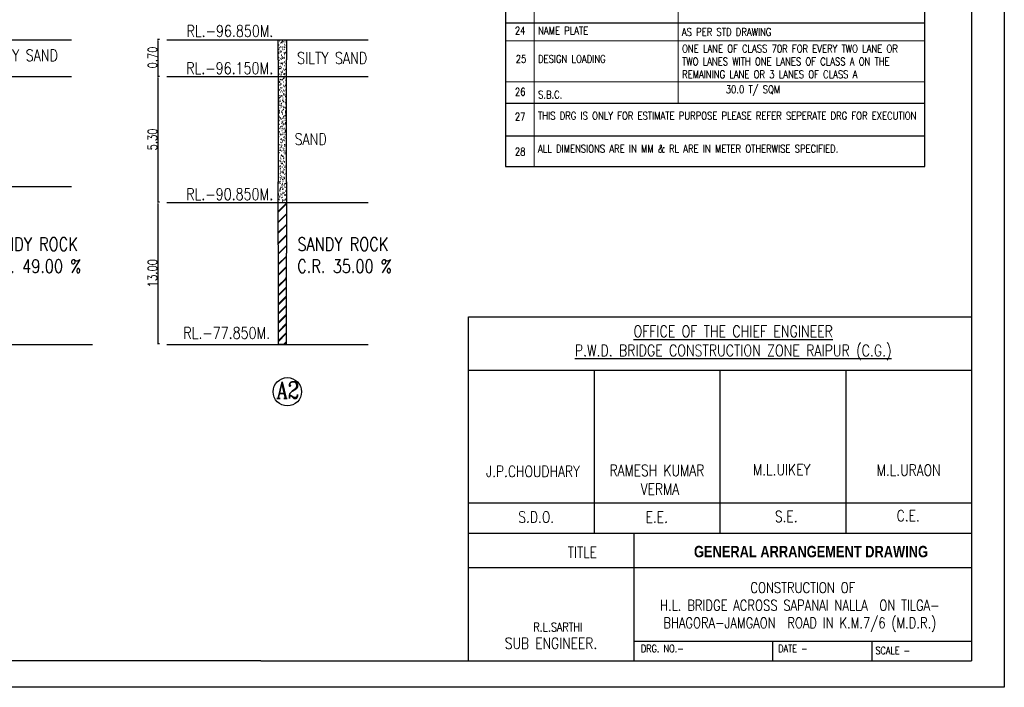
# Model space of a CAD drawing. Header units: metres. Extents: x 181 to 517, y -86 to 142.
# Tile 9 of 12: x 404 to 517, y -86 to -10. Entities that reach past the tile are written whole.
import ezdxf

# ---------------------------------------------------------------- set-up
doc = ezdxf.new("R2010")
doc.units = ezdxf.units.M
doc.header["$LTSCALE"] = 0.1
doc.header["$PDMODE"] = 34
doc.header["$PDSIZE"] = 0.25
doc.layers.add('TEXT', color=7, linetype='Continuous')
doc.styles.add('ROMANS', font='romans.shx', dxfattribs={"width": 0.8})
doc.styles.get("Standard").update_dxf_attribs({"font": 'romans.shx', "width": 0.8})
doc.dimstyles.new('1-100', dxfattribs={"dimscale": 0.8, "dimtxt": 0.2, "dimasz": 0.15, "dimexe": 0.05, "dimexo": 0.2, "dimgap": 0.1, "dimtad": 1, "dimdec": 0, "dimlfac": 1000, "dimzin": 1, "dimdsep": 46, "dimtxsty": 'ROMANS', "dimblk": 'OBLIQUE', "dimcen": 0.2, "dimadec": 0, "dimazin": 0, "dimtfac": 1, "dimtdec": 0, "dimtmove": 0, "dimatfit": 3, "dimldrblk": 'OPEN30', "dimfxl": 1, "dimarcsym": 0})

# ---------------------------------------------------------------- blocks, each defined once
blk = doc.blocks.new('*D290')
at = {"color": 0, "lineweight": -2, "transparency": 16777216}
for p, q in [((420.28, -12.01), (420.04, -12.01)), ((420.08, -12.13), (420.08, -16.11)), ((420.28, -16.23), (420.04, -16.23))]:
    blk.add_line(p, q, dxfattribs=at)
at = {"color": 0, "transparency": 16777216}
for points in [[(420.06, -12.13), (420.1, -12.13), (420.08, -12.01)], [(420.06, -16.11), (420.1, -16.11), (420.08, -16.23)]]:
    blk.add_solid(points, dxfattribs=at)
at = {"layer": 'Defpoints', "color": 0, "transparency": 16777216}
for p in [(421.28, -12.01), (420.08, -16.23), (421.28, -16.23)]:
    blk.add_point(p, dxfattribs=at)
at = {"color": 0, "transparency": 16777216, "insert": (419.48, -14.08), "char_height": 0.08, "attachment_point": 5, "rotation": 90, "style": 'ROMANS'}
blk.add_mtext('{\\H13x;0.70}', dxfattribs=at)
blk = doc.blocks.new('_Open30')
at = {"color": 0, "linetype": 'ByBlock', "lineweight": -2}
for p, q in [((-1, 0.27), (0, 0)), ((0, 0), (-1, -0.27)), ((0, 0), (-1, 0))]:
    blk.add_line(p, q, dxfattribs=at)
blk = doc.blocks.new('*D291')
at = {"color": 0, "lineweight": -2, "transparency": 16777216}
for p, q in [((420.28, -16.23), (420.04, -16.23)), ((420.08, -16.35), (420.08, -30.46)), ((420.28, -30.58), (420.04, -30.58))]:
    blk.add_line(p, q, dxfattribs=at)
at = {"color": 0, "transparency": 16777216}
for points in [[(420.06, -16.35), (420.1, -16.35), (420.08, -16.23)], [(420.06, -30.46), (420.1, -30.46), (420.08, -30.58)]]:
    blk.add_solid(points, dxfattribs=at)
at = {"layer": 'Defpoints', "color": 0, "transparency": 16777216}
for p in [(421.12, -16.23), (420.08, -30.58), (421.12, -30.58)]:
    blk.add_point(p, dxfattribs=at)
at = {"color": 0, "transparency": 16777216, "insert": (419.48, -23.41), "char_height": 0.08, "attachment_point": 5, "rotation": 90, "style": 'ROMANS'}
blk.add_mtext('{\\H13x;5.30}', dxfattribs=at)
blk = doc.blocks.new('*D292')
at = {"color": 0, "lineweight": -2, "transparency": 16777216}
for p, q in [((420.28, -30.58), (420.04, -30.58)), ((420.08, -30.7), (420.08, -46.6)), ((420.28, -46.72), (420.04, -46.72))]:
    blk.add_line(p, q, dxfattribs=at)
at = {"color": 0, "transparency": 16777216}
for points in [[(420.06, -30.7), (420.1, -30.7), (420.08, -30.58)], [(420.06, -46.6), (420.1, -46.6), (420.08, -46.72)]]:
    blk.add_solid(points, dxfattribs=at)
at = {"layer": 'Defpoints', "color": 0, "transparency": 16777216}
for p in [(421.48, -30.58), (420.08, -46.72), (421.48, -46.72)]:
    blk.add_point(p, dxfattribs=at)
at = {"color": 0, "transparency": 16777216, "insert": (419.48, -38.65), "char_height": 0.08, "attachment_point": 5, "rotation": 90, "style": 'ROMANS'}
blk.add_mtext('{\\H13x;13.00}', dxfattribs=at)

msp = doc.modelspace()

# ---------------------------------------------------------------- hatches: boundary and pattern name
at = {"ltscale": 0.2}
h = msp.add_hatch(dxfattribs=at)
h.set_pattern_fill('AR-SAND', color=256, scale=0.009451, style=0)
h.set_pattern_definition([(142.5, (4009.2969, -6265.8891), (0.015122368, 0.4625589), [0, -0.364895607, 0, -0.408106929, 0, -0.390102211]), (172.5, (4009.2969, -6265.8891), (-0.424857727, 0.677492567), [0, -0.196851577, 0, -0.328886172, 0, -0.126033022]), (212.5, (4009.59216, -6265.8891), (-0.747590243, 0.001358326), [0, -0.12003145, 0, -0.432113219, 0, -0.564147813]), (222.5, (4009.59216, -6265.8891), (-0.72165975, 0.210697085), [0, -0.060015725, 0, -0.283274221, 0, -0.324084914])])
h.paths.add_polyline_path([(434.7433, -12.0667), (433.7982, -12.0667), (433.7982, -30.5841), (434.7433, -30.5841)])
h = msp.add_hatch()
h.set_pattern_fill('JIS_RC_30', color=0, scale=0.028354)
h.set_pattern_definition([(45, (364.0366, -54.4756), (-0.601477, 0.601477), []), (45, (364.0649, -54.4756), (-0.601477, 0.601477), []), (45, (364.0933, -54.4756), (-0.601477, 0.601477), [])])
h.paths.add_polyline_path([(434.7433, -36.3847), (434.7433, -30.5841), (433.7982, -30.5841), (433.7982, -35.4396), (433.7982, -39.242), (434.7477, -39.242)])
h = msp.add_hatch(dxfattribs=at)
h.set_pattern_fill('JIS_LC_8A', color=256, scale=0.094513, style=0)
h.set_pattern_definition([(45, (-2969.2647, -6546.8738), (-0.52127985, 0.52127985), []), (45, (-2969.17015, -6546.8738), (-0.52127985, 0.52127985), [])])
h.paths.add_polyline_path([(434.7477, -39.242), (433.7982, -39.242), (433.7982, -46.7811), (434.7593, -46.7811)])

# ---------------------------------------------------------------- linework, layer by layer
at = {"color": 0}
for p, q in [((516.5411, 142.0054), (516.5411, -85.8418)), ((507.4801, -26.4996), (507.4811, 63.6136)), ((512.8066, -24.4521), (512.8066, -82.8418)), ((455.4766, -43.6135), (512.8066, -43.6135)), ((455.4766, -49.7189), (474.3091, -49.7189)), ((455.4766, -49.7189), (469.8091, -49.7189)), ((461.4766, -49.7189), (475.8091, -49.7189)), ((463.4766, -49.7189), (476.5591, -49.7189)), ((469.8091, -49.7189), (469.8091, -68.2968)), ((484.1416, -49.7189), (484.1416, -68.2968)), ((498.4741, -49.7189), (498.4741, -68.2968)), ((474.3091, -80.5701), (490.1417, -80.5701)), ((490.1417, -80.5701), (490.1417, -82.8418)), ((501.4743, -82.8418), (501.4743, -80.5701)), ((490.1417, -82.8418), (501.4743, -82.8418))]:
    msp.add_line(p, q, dxfattribs=at)
for p, q in [((512.8066, 139.0054), (512.8066, -29.1608)), ((431.8199, -82.8418), (185.0105, -82.8418)), ((516.5411, -85.8418), (181.2122, -85.8418))]:
    msp.add_line(p, q)
at = {"ltscale": 2}
for p, q in [((512.8066, 48.1152), (512.8066, -59.7291)), ((431.8199, -82.8418), (512.8066, -82.8418))]:
    msp.add_line(p, q, dxfattribs=at)
at = {"lineweight": 0}
for p, q in [((462.9754, -6.4841), (462.9754, -10.1457)), ((479.3882, -6.4841), (479.3882, -10.1457)), ((462.9746, -10.1457), (462.9746, -19.2757)), ((479.3874, -10.1457), (479.3874, -12.1932)), ((459.7096, -12.1932), (462.9746, -12.1932)), ((462.9746, -12.1932), (479.3874, -12.1932)), ((479.3874, -12.1932), (479.3867, -19.2757)), ((479.3874, -12.1932), (507.4809, -12.1932)), ((462.9736, -12.5536), (462.9736, -21.6836)), ((462.9746, -14.2407), (462.9746, -14.2407)), ((462.9746, -14.9616), (462.9746, -26.4996)), ((459.7086, -16.8677), (462.9737, -16.8677)), ((462.9737, -16.8677), (479.3865, -16.8677)), ((462.9737, -16.8677), (507.4808, -16.8677)), ((462.9726, -19.2757), (479.3854, -19.2757)), ((462.9726, -19.2757), (507.4797, -19.2757)), ((459.7052, -26.4996), (462.9702, -26.4996)), ((462.9702, -26.4996), (479.383, -26.4996)), ((479.383, -26.4996), (507.4765, -26.4996))]:
    msp.add_line(p, q, dxfattribs=at)
at = {"lineweight": -3}
for p, q in [((459.7101, -7.3923), (459.7093, -14.7673)), ((459.7091, -9.8002), (459.7083, -17.1752)), ((459.7101, -12.2082), (459.7052, -26.4996))]:
    msp.add_line(p, q, dxfattribs=at)
at = {"ltscale": 0.2}
for p, q in [((433.7982, -14.3351), (433.7982, -12.0667)), ((434.7433, -12.0667), (434.7433, -14.3351)), ((433.7982, -14.3351), (433.7982, -28.2566)), ((434.7433, -28.2566), (434.7433, -14.3351)), ((433.7982, -35.4396), (433.7982, -28.2566)), ((434.7433, -28.2566), (434.7433, -36.3847)), ((433.7982, -35.4396), (433.7982, -46.7811)), ((434.7593, -46.7811), (434.7433, -36.3847)), ((434.7593, -46.7811), (433.7982, -46.7811))]:
    msp.add_line(p, q, dxfattribs=at)
at = {"color": 0, "lineweight": -2, "ltscale": 10}
for p, q in [((455.4766, -82.8418), (455.4766, -43.6135)), ((467.4766, -49.7189), (512.8066, -49.7189))]:
    msp.add_line(p, q, dxfattribs=at)
at = {"ltscale": 0.2}
for points in [[(388.1051, -12.0682), (410.2537, -12.0682)], [(421.1158, -12.0667), (444.0487, -12.0667)], [(388.1051, -16.2286), (410.2327, -16.2286)], [(421.1158, -16.2271), (444.0487, -16.2271)], [(388.2327, -28.7633), (410.2327, -28.7633)], [(421.1158, -30.5841), (444.0487, -30.5841)], [(387.9635, -46.7811), (412.6411, -46.7811)], [(421.1158, -46.7796), (444.0487, -46.7796)]]:
    msp.add_lwpolyline(points, dxfattribs=at)
at = {"color": 0, "lineweight": -2}
for points in [[(464.4766, -49.7189), (512.8066, -49.7189)], [(455.4766, -64.8168), (512.8066, -64.8168)], [(455.4766, -68.2968), (512.8066, -68.2968)], [(469.6616, -68.2968), (512.8066, -68.2968)], [(474.3091, -68.2968), (474.3091, -82.8418)], [(455.4766, -72.205), (512.8066, -72.205)], [(478.8091, -80.5701), (512.8066, -80.5701)]]:
    msp.add_lwpolyline(points, dxfattribs=at)
msp.add_circle((434.8427, -52.1658), 1.6154)
at = {"layer": 'TEXT'}
for p, q in [((459.7096, -10.1457), (507.4817, -10.1457)), ((459.708, -19.2757), (507.4801, -19.2757)), ((459.7055, -23.0012), (507.4776, -23.0012)), ((459.708, -26.4996), (507.4801, -26.4996))]:
    msp.add_line(p, q, dxfattribs=at)

# ---------------------------------------------------------------- texts
at = {"lineweight": -3, "char_height": 0.8775, "attachment_point": 1}
for s, insert, width in [('24', (460.7738, -10.5844), 1.938857), ('NAME PLATE', (463.4134, -10.5844), 14.541429), ('AS PER STD DRAWING ', (479.805, -10.7269), 40.515429), ('ONE LANE OF CLASS 70R FOR EVERY TWO LANE OR TWO LANES WITH ONE LANES OF CLASS A ON THE REMAINING LANE OR 3 LANES OF CLASS A', (479.8262, -12.6319), 27.678096), ('25', (460.8741, -13.7997), 1.938857), ('DESIGN LOADING', (463.4134, -13.7997), 9.393429), ('26', (460.773, -17.551), 1.938857), ('S.B.C.', (463.4126, -17.8708), 40.515429), ('30.0 T/ SQM', (484.8038, -17.2762), 40.515429), ('27', (460.772, -20.3838), 1.938857), ('THIS DRG IS ONLY FOR ESTIMATE PURPOSE PLEASE REFER SEPERATE DRG FOR EXECUTION ', (463.4115, -20.2788), 43.919606), ('28', (460.773, -24.3615), 1.938857), ('\\Fromans.shx;\\W0.8000000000;\\T1.0000000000;\\o\\lALL DIMENSIONS ARE IN MM & RL ARE IN METER OTHERWISE SPECIFIED.', (463.4142, -24.0418), 40.515429)]:
    msp.add_mtext(s, dxfattribs=dict(at, insert=insert, width=width))
at = {"color": 0, "lineweight": -2}
for s, insert, char_height, width, attachment_point in [('{\\LOFFICE OF THE CHIEF ENGINEER \\PP.W.D. BRIDGE CONSTRUCTION ZONE RAIPUR (C.G.)}', (485.6504, -44.624), 1.3095, 51.900909, 2), ('S.D.O.', (461.1691, -65.8011), 1.28, 3.441508, 1), ('E.E.', (475.6684, -65.8225), 1.28, 2.132602, 1), ('S.E.', (490.3983, -65.7374), 1.28, 2.132602, 1), ('C.E.', (504.2772, -65.6478), 1.28, 2.197616, 1), ('TITLE', (466.7953, -69.8268), 1.28, 3.153261, 1), ('{\\fArial|b1|i0|c0|p34;\\H1.0871x;GENERAL ARRANGEMENT DRAWING\\H0.91989x; }', (494.5122, -69.7239), 1.204594, 35.593012, 2), ('\\pxi-3,l4,t4;         E.E.\\P   P.W.D. BRIDGE CONST.\\P     DIVISION RAIGARH', (384.0375, -72.9478), 1.28, 25.09166, 1), ('SUB ENGINEER.', (459.627, -80.1882), 1.28, 11.99975, 1), ('DRG. NO.- ', (475.1413, -81.0096), 0.84345, 15.374824, 1), ('DATE - ', (490.7797, -81.0096), 0.84345, 10.038971, 1), ('SCALE - ', (501.8567, -81.2254), 0.84345, 10.79931, 1)]:
    msp.add_mtext(s, dxfattribs=dict(at, insert=insert, char_height=char_height, width=width, attachment_point=attachment_point))
at = {"ltscale": 2}
for s, insert, char_height, width, attachment_point in [('J.P.CHOUDHARY ', (462.832, -61.238), 1.28, 35.28583, 5), ('\\pxi-3,l4,t4;RAMESH KUMAR\\P VERMA ', (476.3114, -62.1927), 1.28, 37.515049, 5), ('\\pxi-3,l4,t4;M.L.UIKEY', (490.5364, -61.0403), 1.28, 13.047072, 5), ('\\pxi-3,l4,t4;M.L.URAON ', (504.9977, -61.1041), 1.28, 13.047072, 5), ('\\A1;{\\Fromant|c0; CONSTRUCTION OF\\PH.L. BRIDGE ACROSS SAPANAI NALLA  ON TILGA- BHAGORA-JAMGAON  ROAD IN K.M.7/6 (M.D.R.)}', (493.2382, -76.6932), 1.205, 35.503433, 5), ('R.L.SARTHI', (465.6807, -78.4847), 1, 13.276504, 2)]:
    msp.add_mtext(s, dxfattribs=dict(at, insert=insert, char_height=char_height, width=width, attachment_point=attachment_point))
at = {"layer": 'TEXT', "width": 28.89952, "attachment_point": 5, "style": 'ROMANS'}
for s, insert, char_height in [('{\\Fromanc|c0;RL.-96.850M.}', (428.3008, -11.0639), 1.323181), ('{\\Fromanc|c0; SILTY SAND}', (404.3514, -13.8356), 1.323181), ('{\\Fromanc|c0; SILTY SAND}', (439.5905, -14.144), 1.323181), ('{\\Fromanc|c0;\\H0.875x;RL.-96.150M\\H1.1429x;.}', (428.3008, -15.208), 1.512207), ('{\\Fromanc|c0; SAND }', (437.1458, -23.3849), 1.323181), ('{\\Fromanc|c0;\\H0.875x;RL.-90.850M\\H1.1429x;.}', (428.3008, -29.565), 1.512207), ('{\\Fromanc|c0; SANDY ROCK\\P\\pxi-3,l3.8,t3.8;C.R.^I49.00 % }', (405.3639, -36.6022), 1.512207), ('{\\Fromanc|c0; SANDY ROCK\\P\\pxi-3,l3.8,t3.8;C.R.^I35.00 % }', (440.7602, -36.6022), 1.512207), ('{\\Fromanc|c0;RL.-77.850M.}', (427.9337, -45.4617), 1.323181), ('{\\Fromanc|c0;A2}', (434.8884, -51.97), 1.890259)]:
    msp.add_mtext(s, dxfattribs=dict(at, insert=insert, char_height=char_height))

# ---------------------------------------------------------------- dimensions: what is measured, and where the dimension line sits
at = {"color": 0}
dim = msp.add_linear_dim(base=(420.0783, -16.2271), p1=(421.2793, -12.0067), p2=(421.2793, -16.2271), angle=90, text='{\\H13x;0.70}', dimstyle='1-100', override={"dimtxt": 0.1, "dimfxl": 0.25, "dimfxlon": 1}, dxfattribs=at)
dim.commit()
dim.dimension.update_dxf_attribs({"geometry": '*D290', "text_midpoint": (420.0783, -14.0831), "dimtype": 160})
for base, p1, p2, text, picture, middle in [((420.0783, -30.5841), (421.1158, -16.2271), (421.1158, -30.5841), '{\\H13x;5.30}', '*D291', (419.4783, -23.4056)), ((420.0821, -46.7196), (421.4827, -30.5841), (421.4827, -46.7196), '{\\H13x;13.00}', '*D292', (419.4821, -38.6519))]:
    dim = msp.add_linear_dim(base=base, p1=p1, p2=p2, angle=90, text=text, dimstyle='1-100', override={"dimtxt": 0.1, "dimfxl": 0.25, "dimfxlon": 1}, dxfattribs=at)
    dim.commit()
    dim.dimension.update_dxf_attribs({"geometry": picture, "text_midpoint": middle})

doc.saveas('drawing.dxf')
